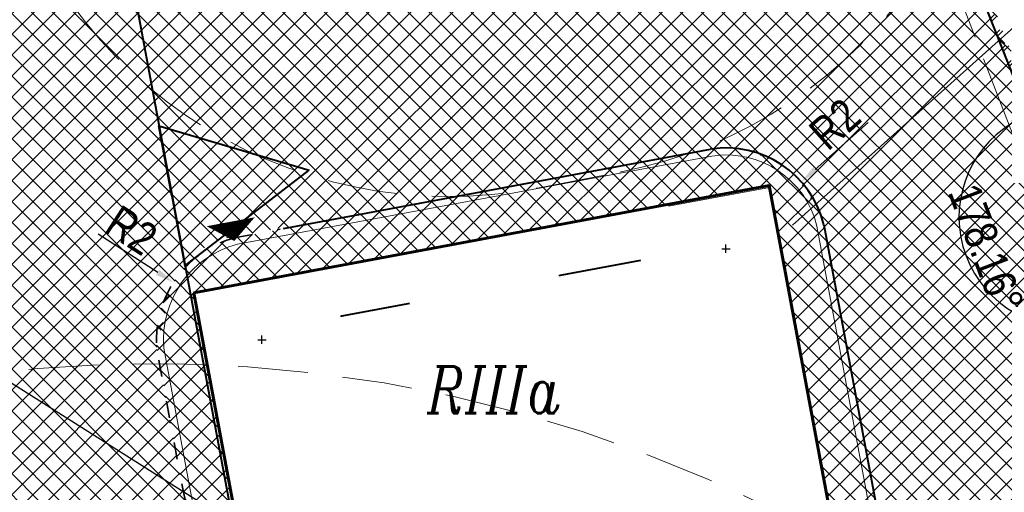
# Model space of a CAD drawing. Extents: x 779 to 3668, y -1329 to 9570.
# Tile 40 of 106: x 2267 to 2288, y -668 to -658. Entities that reach past the tile are written whole.
import ezdxf

# ---------------------------------------------------------------- set-up
doc = ezdxf.new("R2010")
doc.units = 0
for name, pattern in [('ACAD_ISO03W100', [30, 12, -18]), ('CIĄGłA', [0]), ('DASH', [0.75, 0.5, -0.25]), ('mz2.0_0.5', [2.5, 2, -0.5])]:
    doc.linetypes.add(name, pattern=pattern)
for name, color, linetype, lineweight in [('209-oznaczenie konturu klasyfikacyjnego', 7, 'Continuous', 0), ('_a_obiekty', 250, 'Continuous', 30), ('AGP1_BUDYNKI', 7, 'Continuous', 30), ('AGP1_KRAWEZNIKI', 7, 'Continuous', 40), ('AGP1_KRAWEZNIKI GRUBOŚCI', 7, 'Continuous', 9), ('AGP1_OPISY', 7, 'Continuous', 13), ('MPZP', 7, 'Continuous', 0), ('przewód kanalizacyjny - projektowany lub w budowie (linia)-SK - ob. projektowany', 7, 'Continuous', 0), ('zz-krawObn', 1, 'ACAD_ISO03W100', 35), ('zz-legenda', 7, 'Continuous', 13), ('zz-wypełnienie-chodniki', 142, 'Continuous', 5), ('zz-wypełnienie-drogi', 52, 'Continuous', 5)]:
    doc.layers.add(name, color=color, linetype=linetype, lineweight=lineweight)
doc.layers.add('powierzchnie', color=7, linetype='Continuous', true_color=0xe090c4, plot=False)
doc.layers.add('Y-ZNAKI', color=7, linetype='Continuous')
doc.styles.add('ARIAL', font='ARIALN.TTF')
doc.styles.get("Standard").update_dxf_attribs({"font": 'arial.ttf'})
doc.dimstyles.new('z1do1', dxfattribs={"dimtxt": 0.7, "dimasz": 0.4, "dimexe": 0.5, "dimexo": 0.5, "dimgap": 0.1, "dimtad": 1, "dimrnd": 0.05, "dimzin": 0, "dimdsep": 46, "dimtxsty": 'ARIAL', "dimcen": 0.09, "dimazin": 0, "dimtfac": 1, "dimtofl": 0, "dimtmove": 0, "dimatfit": 3, "dimfxl": 1, "dimtolj": 1, "dimtzin": 0, "dimarcsym": 0})

# ---------------------------------------------------------------- blocks, each defined once
blk = doc.blocks.new('PZT MDCP podkład')
at = {"layer": 'MPZP', "color": 8, "linetype": 'Continuous', "lineweight": 40, "flags": 128}
for points in [[(2125.101502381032, 133.7545044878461), (2146.578038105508, 18.45540025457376), (2153.73655266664, -8.652922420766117)], [(2132.447984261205, 94.31412216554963), (2132.168582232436, 95.81412216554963), (2135.397256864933, 94.86347733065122)], [(2132.447984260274, 94.31412216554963), (2132.727386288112, 92.81412216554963), (2135.397256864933, 94.86347733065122)]]:
    blk.add_lwpolyline(points, dxfattribs=at)
at = {"layer": 'przewód kanalizacyjny - projektowany lub w budowie (linia)-SK - ob. projektowany', "color": 8, "linetype": 'mz2.0_0.5', "lineweight": 13, "flags": 128}
blk.add_lwpolyline([(2145.026406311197, 111.3864607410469), (2145.776406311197, 107.3464607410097), (2148.636406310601, 100.4264607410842), (2154.506406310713, 85.21646074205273), (2156.906406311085, 77.96646074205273), (2160.896406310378, 65.78646074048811), (2162.116406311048, 60.94646074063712), (2165.286406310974, 47.41646074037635), (2168.336406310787, 34.67646074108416), (2158.396406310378, 20.79646074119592), (2150.73640631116, 14.08646074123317), (2148.566406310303, 11.56646074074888), (2149.48640631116, -4.973539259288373)], dxfattribs=at)
at = {"layer": '209-oznaczenie konturu klasyfikacyjnego', "color": 8, "linetype": 'Continuous', "lineweight": 13, "insert": (2137.928233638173, 89.64843114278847), "char_height": 1, "attachment_point": 7, "line_spacing_factor": 0.6}
blk.add_mtext('\\FITALIC_1250;\\H1x;\\W0.79;RIIIa', dxfattribs=at)
blk = doc.blocks.new('*D1518')
at = {"layer": 'Defpoints', "color": 0, "transparency": 16777216}
for p in [(2284.897870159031, -650.050944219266), (2294.434396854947, -660.4996380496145), (2289.746229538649, -662.3480360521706)]:
    blk.add_point(p, dxfattribs=at)
at = {"layer": 'zz-legenda', "color": 0, "lineweight": -2, "transparency": 16777216}
for p, q in [((2285.36302208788, -649.8675493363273), (2290.051189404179, -648.0191513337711)), ((2289.732753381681, -648.5746677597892), (2294.287680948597, -660.1275165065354)), ((2290.211381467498, -662.1646411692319), (2294.899548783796, -660.3162431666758))]:
    blk.add_line(p, q, dxfattribs=at)
at = {"layer": 'zz-legenda', "color": 0, "transparency": 16777216}
for points in [[(2289.794773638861, -648.5502151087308), (2289.670733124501, -648.5991204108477), (2289.58603747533, -648.2025462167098)], [(2294.349701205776, -660.1030638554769), (2294.225660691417, -660.1519691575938), (2294.434396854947, -660.4996380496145)]]:
    blk.add_solid(points, dxfattribs=at)
at = {"layer": 'zz-legenda', "color": 0, "transparency": 16777216, "insert": (2292.435739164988, -654.1833220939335), "char_height": 0.7, "attachment_point": 5, "rotation": 291.5177695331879, "style": 'ARIAL'}
blk.add_mtext('\\A1;13.20', dxfattribs=at)
blk = doc.blocks.new('*D1523')
at = {"layer": 'Defpoints', "color": 0, "transparency": 16777216}
for p in [(2270.535375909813, -663.7463930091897), (2272.43503189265, -664.9764574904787)]:
    blk.add_point(p, dxfattribs=at)
at = {"layer": 'zz-legenda', "color": 0, "lineweight": -2, "transparency": 16777216}
for p, q in [((2268.923236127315, -662.7025009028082), (2270.199618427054, -663.5289834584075)), ((2272.34503189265, -664.9764574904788), (2272.52503189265, -664.9764574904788)), ((2272.43503189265, -665.0664574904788), (2272.43503189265, -664.8864574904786))]:
    blk.add_line(p, q, dxfattribs=at)
at = {"layer": 'zz-legenda', "color": 0, "transparency": 16777216}
blk.add_solid([(2270.235853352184, -663.4730238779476), (2270.163383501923, -663.5849430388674), (2270.535375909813, -663.7463930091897)], dxfattribs=at)
at = {"layer": 'zz-legenda', "color": 0, "transparency": 16777216, "insert": (2269.638912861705, -662.6281078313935), "char_height": 0.7, "attachment_point": 5, "rotation": 327.07615183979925, "style": 'ARIAL'}
blk.add_mtext('\\A1;R2', dxfattribs=at)
blk = doc.blocks.new('*D1524')
at = {"layer": 'Defpoints', "color": 0, "transparency": 16777216}
for p in [(2284.005607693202, -661.5883003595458), (2282.388440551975, -663.0231973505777)]:
    blk.add_point(p, dxfattribs=at)
at = {"layer": 'zz-legenda', "color": 0, "lineweight": -2, "transparency": 16777216}
for p, q in [((2285.442221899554, -660.3136062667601), (2284.304808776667, -661.3228220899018)), ((2282.388440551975, -663.1131973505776), (2282.388440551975, -662.9331973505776)), ((2282.298440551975, -663.0231973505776), (2282.478440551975, -663.0231973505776))]:
    blk.add_line(p, q, dxfattribs=at)
at = {"layer": 'zz-legenda', "color": 0, "transparency": 16777216}
blk.add_solid([(2284.260562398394, -661.2729552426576), (2284.349055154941, -661.372688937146), (2284.005607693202, -661.5883003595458)], dxfattribs=at)
at = {"layer": 'zz-legenda', "color": 0, "transparency": 16777216, "insert": (2284.723502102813, -660.347802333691), "char_height": 0.7, "attachment_point": 5, "rotation": 41.582338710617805, "style": 'ARIAL'}
blk.add_mtext('\\A1;R2', dxfattribs=at)
blk = doc.blocks.new('*D1535')
at = {"layer": 'Defpoints', "color": 0, "transparency": 16777216}
for p in [(2278.336911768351, -633.410118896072), (2287.417117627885, -661.9752094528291), (2289.746229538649, -662.3480360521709), (2289.746229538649, -662.3480360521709), (2293.333942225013, -672.3783382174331)]:
    blk.add_point(p, dxfattribs=at)
at = {"layer": 'zz-legenda', "color": 0, "lineweight": -2, "transparency": 16777216}
blk.add_arc((2289.746229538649, -662.3480360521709), 2.358762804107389, 121.2456932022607, 279.953567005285, dxfattribs=at)
at = {"layer": 'zz-legenda', "color": 0, "transparency": 16777216}
for points in [[(2288.493094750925, -660.2716861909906), (2288.552341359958, -660.3911333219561), (2288.881059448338, -660.1536699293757)], [(2290.136892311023, -664.606845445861), (2290.170991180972, -664.7357448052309), (2290.540639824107, -664.5689985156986)]]:
    blk.add_solid(points, dxfattribs=at)
at = {"layer": 'zz-legenda', "color": 0, "transparency": 16777216, "insert": (2287.966437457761, -663.0170028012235), "char_height": 0.7, "attachment_point": 5, "rotation": 290.5996301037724, "style": 'ARIAL'}
blk.add_mtext('\\A1;178.16°', dxfattribs=at)

msp = doc.modelspace()

# ---------------------------------------------------------------- hatches: boundary and pattern name
at = {"layer": 'zz-wypełnienie-chodniki'}
h = msp.add_hatch(dxfattribs=at)
h.set_pattern_fill('ANSI37', color=256, scale=0.1, style=0)
h.set_pattern_definition([(45, (72.09601380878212, -387.0552870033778), (-0.2245064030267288, 0.2245064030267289), []), (135, (72.09601380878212, -387.0552870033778), (-0.2245064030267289, -0.2245064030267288), [])])
edge = h.paths.add_edge_path()
edge.add_arc((2285.894166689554, -725.9263916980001), 2.632842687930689, 240.83171109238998, 270.2906532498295, ccw=False)
edge.add_arc((2286.40372488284, -725.3676798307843), 3.37347240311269, 200.4116660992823, 237.8982900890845, ccw=False)
edge.add_arc((2440.640122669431, -674.7408462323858), 165.7037624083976, 197.7806309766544, 198.2175828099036, ccw=False)
edge.add_arc((2286.658179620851, -724.1136160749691), 4.000000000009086, 112.30075385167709, 197.8898825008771, ccw=False)
edge.add_line((2285.140306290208, -720.4127971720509), (2289.001173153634, -719.1048640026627))
edge.add_arc((2283.136789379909, -702.866630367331), 17.26473946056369, 289.8570159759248, 321.7647974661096)
edge.add_arc((2284.721466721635, -704.140377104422), 15.23171446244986, 321.8391110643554, 367.1869803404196)
edge.add_line((2299.83350797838, -702.2347710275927), (2295.184004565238, -678.4402083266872))
edge.add_line((2295.184004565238, -678.4402083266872), (2293.333900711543, -672.378345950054))
edge.add_line((2293.333900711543, -672.378345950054), (2289.746188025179, -662.3480437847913))
edge.add_line((2289.746188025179, -662.3480437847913), (2282.619568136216, -644.272506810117))
edge.add_line((2282.619568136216, -644.272506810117), (2278.67125433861, -634.2582373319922))
edge.add_line((2278.67125433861, -634.2582373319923), (2278.337775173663, -633.4124205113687))
edge.add_arc((2273.685580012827, -635.247590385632), 5.001076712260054, 21.52794352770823, 100.541275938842)
edge.add_line((2272.770663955, -630.3309149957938), (2272.6376260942, -630.3556956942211))
edge.add_line((2272.6376260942, -630.3556956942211), (2250.642922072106, -634.4526055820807))
edge.add_line((2250.642922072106, -634.4526055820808), (2259.908651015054, -684.1968883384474))
edge.add_line((2259.908651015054, -684.1968883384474), (2263.611693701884, -683.5071299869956))
edge.add_arc((2263.74386669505, -684.7029512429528), 1.203103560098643, -19.96193769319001, 96.30724697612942, ccw=False)
edge.add_arc((2264.404955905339, -684.9423604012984), 0.4999999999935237, 317.2270974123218, 339.9615464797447, ccw=False)
edge.add_arc((2269.722396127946, -689.8616948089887), 6.743964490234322, 137.2270973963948, 184.4631622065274)
edge.add_line((2262.998882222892, -690.3864974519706), (2263.357311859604, -692.7023700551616))
edge.add_line((2263.357311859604, -692.7023700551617), (2264.414964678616, -698.4130382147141))
edge.add_line((2264.414964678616, -698.4130382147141), (2265.258140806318, -702.9571059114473))
edge.add_line((2265.258140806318, -702.9571059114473), (2267.41391469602, -712.8922002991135))
edge.add_arc((2282.496807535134, -708.9647691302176), 15.58583882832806, 194.5951329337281, 204.2785181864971)
edge.add_arc((2275.693867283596, -711.9014065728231), 8.177987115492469, 205.1211640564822, 225.4637220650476)
edge.add_line((2269.958148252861, -717.7307290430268), (2272.389404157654, -720.147104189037))
edge.add_arc((2266.683808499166, -725.3205960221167), 7.70187247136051, 27.114490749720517, 42.19985456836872, ccw=False)
edge.add_line((2273.539226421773, -721.8103133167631), (2274.630799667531, -724.3600385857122))
edge.add_arc((2268.390946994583, -726.1894845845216), 6.502509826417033, -2.9609049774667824, 16.340470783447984, ccw=False)
edge.add_arc((2256.754879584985, -724.4090106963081), 18.25300297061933, 344.7003824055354, 353.34182273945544, ccw=False)
edge.add_line((2274.360981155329, -729.2253687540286), (2274.070981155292, -730.2753687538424))
edge.add_arc((2264.508767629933, -726.7614300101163), 10.18742818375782, 310.1754082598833, 339.82254230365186, ccw=False)
edge.add_line((2271.080981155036, -734.5453687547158), (2270.60275513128, -734.7372234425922))
edge.add_arc((2264.508767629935, -726.7614300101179), 10.03742818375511, 307.3820107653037, 339.7887873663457)
edge.add_arc((2244.773227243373, -721.5874141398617), 30.40870538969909, 343.4897296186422, 347.8328201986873)
edge.add_arc((2256.749624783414, -724.4081912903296), 18.10831725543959, 348.5707290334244, 353.3645147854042)
edge.add_arc((2268.307619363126, -726.1983801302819), 6.436124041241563, 357.3081371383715, 376.048817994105)
edge.add_line((2274.4929050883, -724.4190731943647), (2273.403371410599, -721.8741120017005))
edge.add_arc((2270.676646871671, -722.5597468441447), 2.811604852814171, 14.11440779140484, 55.20945348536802)
edge.add_line((2272.280886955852, -720.2507350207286), (2269.852674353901, -717.8373845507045))
edge.add_arc((2275.6938672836, -711.9014065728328), 8.327987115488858, 205.1135589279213, 225.461118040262, ccw=False)
edge.add_arc((2282.496807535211, -708.9647691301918), 15.73583882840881, 194.5838918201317, 204.2825258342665, ccw=False)
edge.add_line((2267.267977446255, -712.9270106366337), (2265.111071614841, -702.9866995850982))
edge.add_line((2265.111071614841, -702.9866995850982), (2264.235368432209, -698.2944430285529))
edge.add_line((2264.235368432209, -698.2944430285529), (2261.564675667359, -698.7916873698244))
edge.add_line((2261.564675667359, -698.7916873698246), (2260.53029652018, -693.389664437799))
edge.add_line((2260.53029652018, -693.3896644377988), (2263.238489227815, -692.8852670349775))
edge.add_line((2263.238489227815, -692.8852670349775), (2262.849783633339, -690.403860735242))
edge.add_arc((2269.722396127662, -689.8616948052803), 6.893964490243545, 137.4766232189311, 184.5106019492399, ccw=False)
edge.add_arc((2264.273032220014, -684.8641810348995), 0.5000000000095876, 317.4766233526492, 342.9050172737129)
edge.add_arc((2263.747331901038, -684.7025048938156), 1.049999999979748, 342.9050174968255, 381.5320247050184)
edge.add_line((2264.724055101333, -684.3171326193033), (2257.978069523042, -685.5736938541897))
edge.add_line((2257.978069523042, -685.5736938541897), (2255.821077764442, -673.9929709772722))
edge.add_line((2255.821077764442, -673.9929709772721), (2256.951558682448, -673.7824000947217))
edge.add_line((2256.951558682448, -673.7824000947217), (2249.632353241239, -634.4884342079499))
edge.add_line((2249.632353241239, -634.48843420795), (2250.615443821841, -634.3053160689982))
edge.add_line((2250.615443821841, -634.3053160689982), (2272.62511313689, -630.2054459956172))
edge.add_line((2272.62511313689, -630.2054459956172), (2272.744991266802, -630.1828700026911))
edge.add_arc((2273.685830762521, -635.2467425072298), 5.150532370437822, 21.519896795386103, 100.52522516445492, ccw=False)
edge.add_line((2278.477320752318, -633.3574020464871), (2278.80631718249, -634.1918491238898))
edge.add_line((2278.80631718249, -634.1918491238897), (2282.766388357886, -644.2359393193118))
edge.add_line((2282.766388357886, -644.2359393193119), (2286.521782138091, -653.7609144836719))
edge.add_line((2286.521782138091, -653.7609144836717), (2287.135788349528, -653.5188310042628))
edge.add_line((2287.135788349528, -653.5188310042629), (2287.744734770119, -655.0630645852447))
edge.add_line((2287.744734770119, -655.0630645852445), (2287.130644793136, -655.3051810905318))
edge.add_line((2287.130644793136, -655.305181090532), (2289.885733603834, -662.2930253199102))
edge.add_line((2289.885733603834, -662.29302531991), (2293.477368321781, -672.3345635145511))
edge.add_line((2293.477368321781, -672.3345635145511), (2295.331221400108, -678.4114473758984))
edge.add_line((2295.331221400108, -678.4114473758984), (2299.982329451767, -702.2160048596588))
edge.add_arc((2284.72146672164, -704.1403771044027), 15.38171446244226, -38.161251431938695, 7.186980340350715, ccw=False)
edge.add_arc((2283.136789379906, -702.8666303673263), 17.41473946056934, 289.8520854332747, 321.76511738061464, ccw=False)
edge.add_line((2289.050714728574, -719.2464544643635), (2285.18843461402, -720.5548663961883))
edge.add_arc((2286.624822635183, -724.0979322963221), 3.823156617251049, 112.0680378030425, 198.2671306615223)
edge.add_line((2282.99433226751, -725.2962920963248), (2283.382651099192, -726.491907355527))
edge.add_arc((2285.844121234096, -725.6769277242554), 2.592880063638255, 198.3194318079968, 219.5311920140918)
edge.add_arc((2285.894167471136, -725.9263958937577), 2.48284268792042, 214.3488660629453, 282.14863913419)
edge.add_line((2286.41667809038, -728.3536351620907), (2285.9075226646, -728.5592005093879))
h = msp.add_hatch(dxfattribs=at)
h.set_pattern_fill('ANSI37', color=256, scale=0.1, style=0)
h.set_pattern_definition([(45, (72.0960107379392, -882.703567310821), (-0.2245064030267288, 0.2245064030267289), []), (135, (72.0960107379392, -882.703567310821), (-0.2245064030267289, -0.2245064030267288), [])])
h.paths.add_polyline_path([(2283.314801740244, -661.6696981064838), (2286.806869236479, -680.417240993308), (2274.465155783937, -682.7161074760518), (2270.973088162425, -663.9685646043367)], flags=16)
edge = h.paths.add_edge_path()
edge.add_arc((2286.487552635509, -681.9151128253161), 1.588379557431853, -76.26518711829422, 9.702717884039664)
edge.add_line((2288.053211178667, -681.6474134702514), (2284.488335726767, -662.5089941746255))
edge.add_arc((2282.388395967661, -663.0232041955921), 2.161980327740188, 13.75921645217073, 98.80630785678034)
edge.add_line((2282.057408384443, -660.8867103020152), (2271.880068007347, -662.7824233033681))
edge.add_arc((2272.434950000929, -664.9764378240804), 2.263093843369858, 104.1929060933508, 185.0103246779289)
edge.add_line((2270.18050349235, -665.1740857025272), (2273.639368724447, -683.7433779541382))
edge.add_arc((2275.760378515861, -683.3321938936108), 2.160498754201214, 190.971403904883, 277.3617564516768)
edge.add_line((2276.037211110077, -685.4748834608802), (2286.864679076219, -683.4580727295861))
at = {"layer": 'zz-wypełnienie-drogi'}
h = msp.add_hatch(dxfattribs=at)
h.set_pattern_fill('ANSI37', color=256, scale=0.1, style=0)
h.set_pattern_definition([(45, (535.0040934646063, -882.7035675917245), (-0.2245064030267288, 0.2245064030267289), []), (135, (535.0040934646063, -882.7035675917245), (-0.2245064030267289, -0.2245064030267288), [])])
h.paths.add_polyline_path([(2290.169592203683, -663.53178283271), (2285.041265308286, -649.5122934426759), (2280.481210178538, -651.4414375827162), (2280.44205891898, -652.1400880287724), (2280.132621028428, -652.6077461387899), (2279.462519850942, -652.9676320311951), (2274.242938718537, -653.8496633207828), (2273.663361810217, -653.6029455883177), (2273.13429495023, -652.5205271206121), (2270.245317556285, -653.057956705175), (2270.329018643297, -653.852947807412), (2270.121379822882, -654.4221903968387), (2269.511171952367, -654.7653899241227), (2268.459617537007, -654.9102005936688), (2267.949318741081, -654.757618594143), (2259.764711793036, -656.1193179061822), (2265.135605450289, -684.9233928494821), (2263.402103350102, -687.1083975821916), (2263.010838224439, -689.2013558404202), (2274.089931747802, -685.5224006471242), (2270.724791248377, -668.0961534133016), (2270.18050349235, -665.1740857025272), (2270.506814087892, -663.7916016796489), (2271.330962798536, -662.8569692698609), (2271.992720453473, -662.7346815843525), (2282.510545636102, -660.8290634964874), (2283.339342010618, -661.0815913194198), (2283.893742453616, -661.4714017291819), (2284.42769349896, -662.3052734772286), (2288.073327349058, -681.2194801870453), (2288.269209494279, -681.453780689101), (2290.548371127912, -682.3883323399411), (2296.418286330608, -684.7571150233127), (2295.183999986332, -678.4402077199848)])

# ---------------------------------------------------------------- linework, layer by layer
at = {"color": 18, "lineweight": 40, "true_color": 0x000000}
msp.add_lwpolyline([(2283.314804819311, -661.6696989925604), (2270.973091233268, -663.9685654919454), (2274.465158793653, -682.7161080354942), (2286.806872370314, -680.4172415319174), (2283.314804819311, -661.6696989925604)], dxfattribs=at)
at = {"color": 18, "linetype": 'CIĄGłA', "lineweight": 30, "true_color": 0x000000}
msp.add_lwpolyline([(2283.314804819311, -661.6696989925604), (2286.806872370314, -680.4172415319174), (2274.465158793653, -682.7161080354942), (2270.973091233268, -663.9685654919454), (2283.314804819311, -661.6696989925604)], dxfattribs=at)
at = {"linetype": 'CIĄGłA', "lineweight": 60}
msp.add_lwpolyline([(2270.973091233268, -663.9685654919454), (2283.314804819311, -661.6696989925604), (2286.806872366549, -680.4172415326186), (2274.465158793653, -682.7161080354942), (2270.973091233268, -663.9685654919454)], dxfattribs=at)
at = {"color": 18, "linetype": 'CIĄGłA', "lineweight": 5, "true_color": 0x000000}
for points in [[(2283.322129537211, -661.7090225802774), (2281.159329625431, -662.111883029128)], [(2271.81999784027, -662.8343018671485), (2271.775025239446, -662.5928615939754)]]:
    msp.add_lwpolyline(points, dxfattribs=at)
at = {"color": 18, "true_color": 0x000000}
msp.add_lwpolyline([(2271.842837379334, -662.8578441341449, 0, 1.05, 0), (2271.765927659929, -662.4449459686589, 1.05, 1.05, 0)], format="xyseb", dxfattribs=at)
at = {"layer": '_a_obiekty', "color": 251, "linetype": 'DASH', "lineweight": 5, "ltscale": 3, "true_color": 0x636466}
msp.add_lwpolyline([(2275.386129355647, -636.3662222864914), (2273.616489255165, -636.6954242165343, 0.4142135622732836), (2265.614054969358, -648.3556577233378), (2266.614463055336, -653.7333973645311, 0.4163333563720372), (2278.345748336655, -661.7223480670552), (2280.113007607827, -661.3803478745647, 0.4120969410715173), (2288.044390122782, -649.7335979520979), (2287.046362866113, -644.3686565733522, 0.4142135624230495)], format="xyb", close=True, dxfattribs=at)
at = {"layer": '_a_obiekty', "color": 251, "linetype": 'DASH', "lineweight": 5, "ltscale": 3, "true_color": 0x636466, "elevation": 2.493476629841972e-09}
msp.add_lwpolyline([(2239.981408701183, -701.085075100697), (2240.491545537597, -703.8299732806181, 0.414213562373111), (2275.468102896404, -727.8433119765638), (2276.058001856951, -727.7336797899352, 0.4142135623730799), (2300.071340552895, -692.7571224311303), (2299.561203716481, -690.0122242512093, 0.414213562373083), (2264.584646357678, -665.9988855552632), (2263.99474739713, -666.1085177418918, 0.4142135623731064)], format="xyb", close=True, dxfattribs=at)
at = {"layer": 'AGP1_BUDYNKI', "color": 18, "linetype": 'CIĄGłA', "lineweight": 30, "true_color": 0x000000}
msp.add_lwpolyline([(2283.314804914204, -661.6696989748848), (2286.806872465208, -680.4172415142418), (2274.465158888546, -682.7161080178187), (2270.973091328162, -663.9685654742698), (2283.314804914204, -661.6696989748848)], dxfattribs=at)
at = {"layer": 'AGP1_KRAWEZNIKI'}
for p, q in [((2289.746188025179, -662.3480437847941), (2282.619568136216, -644.2725068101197)), ((2272.900008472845, -662.5924424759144), (2282.057411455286, -660.8867111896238)), ((2284.488338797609, -662.5089950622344), (2288.05321424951, -681.64741435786))]:
    msp.add_line(p, q, dxfattribs=at)
msp.add_arc((2282.388399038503, -663.0232050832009), 2.161980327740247, 13.7592164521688, 98.80630785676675, dxfattribs=at)
at = {"layer": 'AGP1_KRAWEZNIKI GRUBOŚCI', "color": 18, "linetype": 'CIĄGłA', "true_color": 0x000000}
msp.add_lwpolyline([(2271.912307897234, -662.9289994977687), (2282.082592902, -661.0346006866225, -0.388204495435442), (2284.341658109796, -662.5406661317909), (2287.905542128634, -681.6737628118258, -0.392715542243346), (2286.83301510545, -683.3113921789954), (2276.013924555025, -685.3266424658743, -0.3952241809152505), (2273.786733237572, -683.7153624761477), (2270.329322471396, -665.153878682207, -0.3664197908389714)], format="xyb", close=True, dxfattribs=at)
at = {"layer": 'AGP1_OPISY', "const_width": 0.03785219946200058}
for points in [[(2278.801274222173, -663.600437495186), (2280.562875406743, -663.2723075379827)], [(2274.117373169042, -664.4728984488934), (2275.605859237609, -664.1956411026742)]]:
    msp.add_lwpolyline(points, dxfattribs=at)
at = {"layer": 'powierzchnie'}
msp.add_lwpolyline([(2286.806872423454, -680.4172418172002), (2274.465158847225, -682.7161083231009), (2270.973091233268, -663.9685654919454), (2283.314804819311, -661.6696989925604)], close=True, dxfattribs=at)
at = {"layer": 'Y-ZNAKI'}
for points in [[(2283.818456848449, -662.519487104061), (2297.802293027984, -649.9948804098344), (2298.556963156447, -652.2084583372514)], [(2244.94717571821, -653.7557818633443), (2244.599678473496, -651.7016497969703), (2271.596172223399, -668.7646389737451)]]:
    msp.add_lwpolyline(points, dxfattribs=at)
at = {"layer": 'zz-krawObn', "ltscale": 0.03}
msp.add_line((2271.88007107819, -662.7824241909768), (2272.824728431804, -662.6064647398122), dxfattribs=at)
msp.add_lwpolyline([(2271.114833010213, -670.1901197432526), (2270.180506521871, -665.1740868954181, -0.3680072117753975), (2271.880071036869, -662.7824244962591)], format="xyb", dxfattribs=at)

# ---------------------------------------------------------------- block references
at = {"layer": '_a_obiekty', "color": 18, "linetype": 'CIĄGłA', "lineweight": 5, "true_color": 0x000000}
msp.add_blockref('PZT MDCP podkład', (138.054574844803, -756.2018294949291), dxfattribs=at)

# ---------------------------------------------------------------- dimensions: what is measured, and where the dimension line sits
at = {"layer": 'zz-legenda'}
dim = msp.add_angular_dim_2l(base=(2287.417117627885, -661.9752094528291), line1=((2289.746229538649, -662.3480360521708), (2278.336911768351, -633.4101188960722)), line2=((2293.333942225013, -672.3783382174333), (2289.746229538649, -662.3480360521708)), dimstyle='z1do1', dxfattribs=at)
dim.commit()
dim.dimension.update_dxf_attribs({"geometry": '*D1535', "text_midpoint": (2287.966437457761, -663.0170028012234)})
dim = msp.add_aligned_dim(p1=(2284.897870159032, -650.0509442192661), p2=(2289.746229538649, -662.3480360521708), distance=5.039393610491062, dimstyle='z1do1', dxfattribs=at)
dim.commit()
dim.dimension.update_dxf_attribs({"geometry": '*D1518', "text_midpoint": (2292.435739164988, -654.1833220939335)})
for center, mpoint, picture, middle in [((2282.388440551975, -663.0231973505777), (2284.005607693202, -661.5883003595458), '*D1524', (2284.723502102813, -660.347802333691)), ((2272.43503189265, -664.9764574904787), (2270.535375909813, -663.7463930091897), '*D1523', (2269.638912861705, -662.6281078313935))]:
    dim = msp.add_radius_dim(center=center, mpoint=mpoint, dimstyle='z1do1', override={"dimdec": 0}, dxfattribs=at)
    dim.commit()
    dim.dimension.update_dxf_attribs({"geometry": picture, "text_midpoint": middle})

doc.saveas('drawing.dxf')
